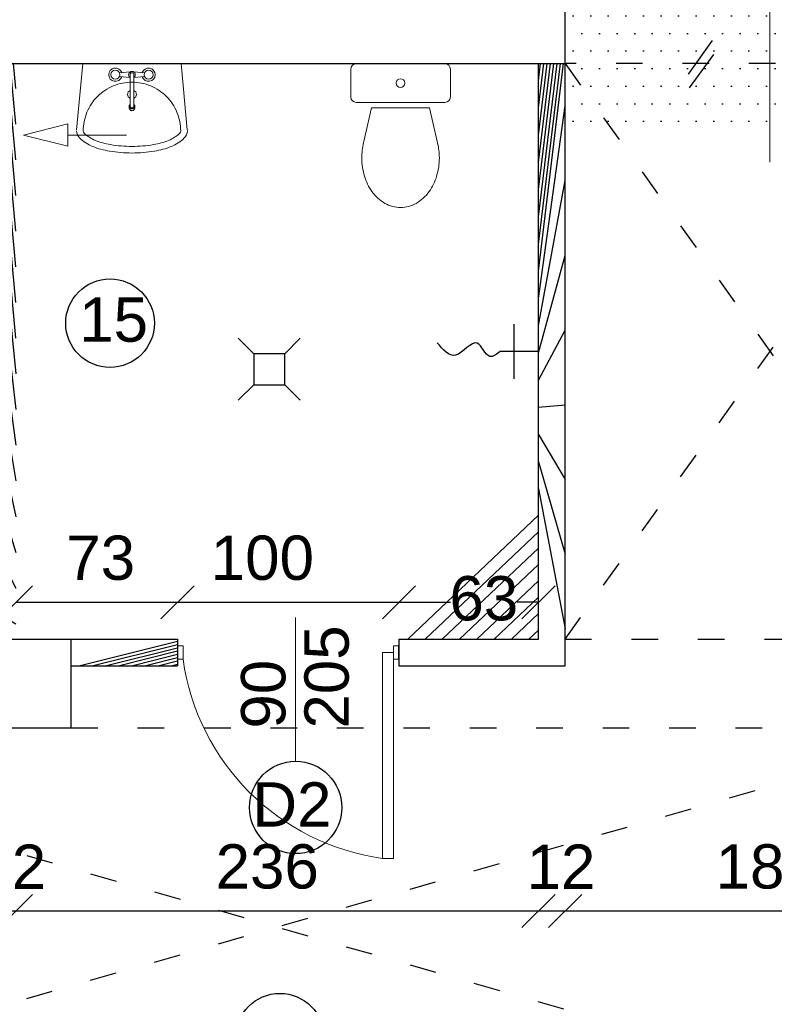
# Model space of a CAD drawing. Header units: millimetres. Extents: x 6197 to 108098, y 4257 to 29730.
# Tile 29 of 148: x 18236 to 18577, y 10653 to 11097. Entities that reach past the tile are written whole.
import ezdxf

# ---------------------------------------------------------------- set-up
doc = ezdxf.new("R2010")
doc.units = ezdxf.units.MM
doc.linetypes.add('ACAD_ISO03W100', pattern=[30, 12, -18])
doc.layers.add('wuposażenie 0.15', color=140, linetype='Continuous', lineweight=15)
doc.styles.get("Standard").update_dxf_attribs({"font": 'arial.ttf'})
doc.dimstyles.new('ISO-25', dxfattribs={"dimtxt": 2.5, "dimasz": 2.5, "dimexe": 1.25, "dimexo": 0.625, "dimtad": 1, "dimtxsty": 'Standard', "dimcen": 2.5, "dimadec": 0, "dimazin": 0, "dimtfac": 1, "dimtmove": 0, "dimatfit": 3, "dimfxl": 1, "dimarcsym": 0})

# ---------------------------------------------------------------- blocks, each defined once
blk = doc.blocks.new('_Oblique')
at = {"color": 0, "linetype": 'ByBlock', "lineweight": -2}
blk.add_line((-0.5, -0.5), (0.5, 0.5), dxfattribs=at)
blk = doc.blocks.new('*D646')
at = {"color": 0, "lineweight": -2, "transparency": 16777216}
blk.add_line((18222.3306744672, 10694.86880215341), (18234.3306744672, 10694.86880215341), dxfattribs=at)
at = {"layer": 'Defpoints', "color": 0, "transparency": 16777216}
for p in [(18222.3306744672, 10817.62654217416), (18234.3306744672, 10817.62654217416), (18234.3306744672, 10694.86880215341)]:
    blk.add_point(p, dxfattribs=at)
at = {"color": 0, "lineweight": -2, "transparency": 16777216, "xscale": 15, "yscale": 15, "zscale": 15, "rotation": 180}
blk.add_blockref('_Oblique', (18222.3306744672, 10694.86880215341), dxfattribs=at)
at = {"color": 0, "lineweight": -2, "transparency": 16777216, "xscale": 15, "yscale": 15, "zscale": 15}
blk.add_blockref('_Oblique', (18234.3306744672, 10694.86880215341), dxfattribs=at)
at = {"color": 0, "transparency": 16777216, "insert": (18232.48757034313, 10714.85880085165), "char_height": 20, "attachment_point": 5}
blk.add_mtext('12', dxfattribs=at)
blk = doc.blocks.new('*D647')
at = {"color": 0, "lineweight": -2, "transparency": 16777216}
blk.add_line((18234.3306744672, 10694.86880215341), (18470.3306744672, 10694.86880215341), dxfattribs=at)
at = {"layer": 'Defpoints', "color": 0, "transparency": 16777216}
for p in [(18234.3306744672, 10817.62654217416), (18470.3306744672, 10817.62654217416), (18470.3306744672, 10694.86880215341)]:
    blk.add_point(p, dxfattribs=at)
at = {"color": 0, "lineweight": -2, "transparency": 16777216, "xscale": 15, "yscale": 15, "zscale": 15, "rotation": 180}
blk.add_blockref('_Oblique', (18234.3306744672, 10694.86880215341), dxfattribs=at)
at = {"color": 0, "lineweight": -2, "transparency": 16777216, "xscale": 15, "yscale": 15, "zscale": 15}
blk.add_blockref('_Oblique', (18470.3306744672, 10694.86880215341), dxfattribs=at)
at = {"color": 0, "transparency": 16777216, "insert": (18347.85215788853, 10714.85880085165), "char_height": 20, "attachment_point": 5}
blk.add_mtext('236', dxfattribs=at)
blk = doc.blocks.new('*D648')
at = {"color": 0, "lineweight": -2, "transparency": 16777216}
blk.add_line((18470.33067375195, 10694.86880155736), (18482.33067375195, 10694.86880155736), dxfattribs=at)
at = {"layer": 'Defpoints', "color": 0, "transparency": 16777216}
for p in [(18470.33067375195, 10817.62654157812), (18482.33067375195, 10817.62654157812), (18482.33067375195, 10694.86880155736)]:
    blk.add_point(p, dxfattribs=at)
at = {"color": 0, "lineweight": -2, "transparency": 16777216, "xscale": 15, "yscale": 15, "zscale": 15, "rotation": 180}
blk.add_blockref('_Oblique', (18470.33067375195, 10694.86880155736), dxfattribs=at)
at = {"color": 0, "lineweight": -2, "transparency": 16777216, "xscale": 15, "yscale": 15, "zscale": 15}
blk.add_blockref('_Oblique', (18482.33067375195, 10694.86880155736), dxfattribs=at)
at = {"color": 0, "transparency": 16777216, "insert": (18480.48756962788, 10714.8588002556), "char_height": 20, "attachment_point": 5}
blk.add_mtext('12', dxfattribs=at)
blk = doc.blocks.new('*D649')
at = {"color": 0, "lineweight": -2, "transparency": 16777216}
blk.add_line((18482.33067375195, 10694.86880155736), (18667.3306744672, 10694.86880155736), dxfattribs=at)
at = {"layer": 'Defpoints', "color": 0, "transparency": 16777216}
for p in [(18482.33067375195, 10817.62654157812), (18667.3306744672, 10805.62654205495), (18667.3306744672, 10694.86880155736)]:
    blk.add_point(p, dxfattribs=at)
at = {"color": 0, "lineweight": -2, "transparency": 16777216, "xscale": 15, "yscale": 15, "zscale": 15, "rotation": 180}
blk.add_blockref('_Oblique', (18482.33067375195, 10694.86880155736), dxfattribs=at)
at = {"color": 0, "lineweight": -2, "transparency": 16777216, "xscale": 15, "yscale": 15, "zscale": 15}
blk.add_blockref('_Oblique', (18667.3306744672, 10694.86880155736), dxfattribs=at)
at = {"color": 0, "transparency": 16777216, "insert": (18573.6022537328, 10714.8588002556), "char_height": 20, "attachment_point": 5}
blk.add_mtext('185', dxfattribs=at)
blk = doc.blocks.new('*D629')
at = {"color": 0, "lineweight": -2, "transparency": 16777216}
blk.add_line((18234.3306744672, 10834.30378266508), (18307.3306744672, 10834.30378266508), dxfattribs=at)
at = {"layer": 'Defpoints', "color": 0, "transparency": 16777216}
for p in [(18307.3306744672, 10834.30378266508), (18234.3306744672, 10805.62654217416), (18307.3306744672, 10805.62654217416)]:
    blk.add_point(p, dxfattribs=at)
at = {"color": 0, "lineweight": -2, "transparency": 16777216, "xscale": 15, "yscale": 15, "zscale": 15, "rotation": 180}
blk.add_blockref('_Oblique', (18234.3306744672, 10834.30378266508), dxfattribs=at)
at = {"color": 0, "lineweight": -2, "transparency": 16777216, "xscale": 15, "yscale": 15, "zscale": 15}
blk.add_blockref('_Oblique', (18307.3306744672, 10834.30378266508), dxfattribs=at)
at = {"color": 0, "transparency": 16777216, "insert": (18272.64503150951, 10854.29378136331), "char_height": 20, "attachment_point": 5}
blk.add_mtext('73', dxfattribs=at)
blk = doc.blocks.new('*D630')
at = {"color": 0, "lineweight": -2, "transparency": 16777216}
blk.add_line((18307.3306744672, 10834.30378266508), (18407.3306744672, 10834.30378266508), dxfattribs=at)
at = {"layer": 'Defpoints', "color": 0, "transparency": 16777216}
for p in [(18407.3306744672, 10834.30378266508), (18307.3306744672, 10805.62654217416), (18407.3306744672, 10805.62654217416)]:
    blk.add_point(p, dxfattribs=at)
at = {"color": 0, "lineweight": -2, "transparency": 16777216, "xscale": 15, "yscale": 15, "zscale": 15, "rotation": 180}
blk.add_blockref('_Oblique', (18307.3306744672, 10834.30378266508), dxfattribs=at)
at = {"color": 0, "lineweight": -2, "transparency": 16777216, "xscale": 15, "yscale": 15, "zscale": 15}
blk.add_blockref('_Oblique', (18407.3306744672, 10834.30378266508), dxfattribs=at)
at = {"color": 0, "transparency": 16777216, "insert": (18345.64503150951, 10854.29378136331), "char_height": 20, "attachment_point": 5}
blk.add_mtext('100', dxfattribs=at)
blk = doc.blocks.new('*D631')
at = {"color": 0, "lineweight": -2, "transparency": 16777216}
for p, q in [((18407.3306744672, 10834.30378266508), (18430.64076820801, 10834.30378266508)), ((18470.3306744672, 10834.30378266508), (18460.64929481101, 10834.30378266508))]:
    blk.add_line(p, q, dxfattribs=at)
at = {"layer": 'Defpoints', "color": 0, "transparency": 16777216}
for p in [(18470.3306744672, 10834.30378266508), (18407.3306744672, 10805.62654217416), (18470.3306744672, 10805.62654217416)]:
    blk.add_point(p, dxfattribs=at)
at = {"color": 0, "lineweight": -2, "transparency": 16777216, "xscale": 15, "yscale": 15, "zscale": 15, "rotation": 180}
blk.add_blockref('_Oblique', (18407.3306744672, 10834.30378266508), dxfattribs=at)
at = {"color": 0, "lineweight": -2, "transparency": 16777216, "xscale": 15, "yscale": 15, "zscale": 15}
blk.add_blockref('_Oblique', (18470.3306744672, 10834.30378266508), dxfattribs=at)
at = {"color": 0, "transparency": 16777216, "insert": (18445.64503150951, 10835.99460800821), "char_height": 20, "attachment_point": 5}
blk.add_mtext('63', dxfattribs=at)
blk = doc.blocks.new('*D745')
at = {"color": 0, "lineweight": -2, "transparency": 16777216}
blk.add_line((18222.3306744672, 11165.42034002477), (18234.3306744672, 11165.42034002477), dxfattribs=at)
at = {"layer": 'Defpoints', "color": 0, "transparency": 16777216}
for p in [(18234.3306744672, 11165.42034002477), (18222.3306744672, 11077.62654193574), (18234.3306744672, 11077.62654205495)]:
    blk.add_point(p, dxfattribs=at)
at = {"color": 0, "lineweight": -2, "transparency": 16777216, "xscale": 15, "yscale": 15, "zscale": 15, "rotation": 180}
blk.add_blockref('_Oblique', (18222.3306744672, 11165.42034002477), dxfattribs=at)
at = {"color": 0, "lineweight": -2, "transparency": 16777216, "xscale": 15, "yscale": 15, "zscale": 15}
blk.add_blockref('_Oblique', (18234.3306744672, 11165.42034002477), dxfattribs=at)
at = {"color": 0, "transparency": 16777216, "insert": (18233.87398272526, 11185.41033872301), "char_height": 20, "attachment_point": 5}
blk.add_mtext('12', dxfattribs=at)
blk = doc.blocks.new('*D746')
at = {"color": 0, "lineweight": -2, "transparency": 16777216}
blk.add_line((18234.3306744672, 11165.42034002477), (18470.3306744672, 11165.42034002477), dxfattribs=at)
at = {"layer": 'Defpoints', "color": 0, "transparency": 16777216}
for p in [(18470.3306744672, 11165.42034002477), (18234.3306744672, 11077.62654193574), (18470.3306744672, 11077.62654205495)]:
    blk.add_point(p, dxfattribs=at)
at = {"color": 0, "lineweight": -2, "transparency": 16777216, "xscale": 15, "yscale": 15, "zscale": 15, "rotation": 180}
blk.add_blockref('_Oblique', (18234.3306744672, 11165.42034002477), dxfattribs=at)
at = {"color": 0, "lineweight": -2, "transparency": 16777216, "xscale": 15, "yscale": 15, "zscale": 15}
blk.add_blockref('_Oblique', (18470.3306744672, 11165.42034002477), dxfattribs=at)
at = {"color": 0, "transparency": 16777216, "insert": (18386.14987760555, 11185.41033872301), "char_height": 20, "attachment_point": 5}
blk.add_mtext('236', dxfattribs=at)
blk = doc.blocks.new('*D747')
at = {"color": 0, "lineweight": -2, "transparency": 16777216}
blk.add_line((18470.3306744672, 11165.42034002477), (18482.3306744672, 11165.42034002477), dxfattribs=at)
at = {"layer": 'Defpoints', "color": 0, "transparency": 16777216}
for p in [(18482.3306744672, 11165.42034002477), (18470.3306744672, 11077.62654193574), (18482.3306744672, 11077.62654205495)]:
    blk.add_point(p, dxfattribs=at)
at = {"color": 0, "lineweight": -2, "transparency": 16777216, "xscale": 15, "yscale": 15, "zscale": 15, "rotation": 180}
blk.add_blockref('_Oblique', (18470.3306744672, 11165.42034002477), dxfattribs=at)
at = {"color": 0, "lineweight": -2, "transparency": 16777216, "xscale": 15, "yscale": 15, "zscale": 15}
blk.add_blockref('_Oblique', (18482.3306744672, 11165.42034002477), dxfattribs=at)
at = {"color": 0, "transparency": 16777216, "insert": (18476.60872846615, 11185.41033872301), "char_height": 20, "attachment_point": 5}
blk.add_mtext('12', dxfattribs=at)
blk = doc.blocks.new('*D748')
at = {"color": 0, "lineweight": -2, "transparency": 16777216}
blk.add_line((18482.3306744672, 11165.42034002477), (18667.3306744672, 11165.42034002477), dxfattribs=at)
at = {"layer": 'Defpoints', "color": 0, "transparency": 16777216}
for p in [(18667.3306744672, 11165.42034002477), (18482.3306744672, 11077.62654193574), (18667.3306744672, 11077.6265337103)]:
    blk.add_point(p, dxfattribs=at)
at = {"color": 0, "lineweight": -2, "transparency": 16777216, "xscale": 15, "yscale": 15, "zscale": 15, "rotation": 180}
blk.add_blockref('_Oblique', (18482.3306744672, 11165.42034002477), dxfattribs=at)
at = {"color": 0, "lineweight": -2, "transparency": 16777216, "xscale": 15, "yscale": 15, "zscale": 15}
blk.add_blockref('_Oblique', (18667.3306744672, 11165.42034002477), dxfattribs=at)
at = {"color": 0, "transparency": 16777216, "insert": (18628.60188489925, 11185.41033872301), "char_height": 20, "attachment_point": 5}
blk.add_mtext('185', dxfattribs=at)

msp = doc.modelspace()

# ---------------------------------------------------------------- hatches: boundary and pattern name
h = msp.add_hatch()
h.set_pattern_fill('DOTS', color=256, scale=5)
h.set_pattern_definition([(0, (-1177844323.7111, -935728472.6591815), (3.96875, 7.9375), [0, -7.9375])])
h.paths.add_polyline_path([(18667.3306744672, 11077.62654193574), (18667.3306744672, 11077.62654205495), (18667.3306744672, 11145.62654193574), (18482.3306744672, 11145.62654193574), (18482.3306744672, 11077.62654193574)])
h = msp.add_hatch()
h.set_pattern_fill('ANSI31', color=256, scale=5)
h.set_pattern_definition([(45, (-1177844323.7111, -935728472.6591815), (-11.22532015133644, 11.22532015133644), [])])
h.paths.add_polyline_path([(18234.3306744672, 11077.62654193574), (18222.3306744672, 11077.62654193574), (18222.3306744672, 10817.62654217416), (18234.3306744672, 10817.62654217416)])
h.paths.add_polyline_path([(18307.3306744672, 10817.62654217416), (18259.33067399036, 10817.62654217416), (18259.33067399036, 10805.62654217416), (18307.3306744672, 10805.62654229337)])
h.paths.add_polyline_path([(18482.3306744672, 11077.62654193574), (18470.3306744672, 11077.62654193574), (18470.3306744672, 10879.42637988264, -0.1861334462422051), (18470.73240309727, 10878.38462599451, -0.1861334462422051), (18470.3306744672, 10877.34287210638), (18470.3306744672, 10817.62654217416), (18407.3306744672, 10817.62654217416), (18407.3306744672, 10805.62654229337), (18482.3306744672, 10805.62654217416)])

# ---------------------------------------------------------------- linework, layer by layer
at = {"lineweight": 20}
for p, q in [((18574.8306744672, 11226.62806554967), (18574.8306744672, 11033.06628616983)), ((18237.81195646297, 11045.38412316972), (18257.81195646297, 11050.38412316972)), ((18257.81195646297, 11045.38412316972), (18257.81195646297, 11050.38412316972)), ((18237.81195646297, 11045.38412316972), (18257.81195646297, 11040.38412316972)), ((18284.36878233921, 11045.38412316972), (18257.81195646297, 11045.38412316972)), ((18257.81195646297, 11045.38412316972), (18257.81195646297, 11040.38412316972)), ((18360.67444568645, 10827.39435847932), (18360.67444568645, 10762.48285051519)), ((18309.8306744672, 10814.62654217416), (18307.3306744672, 10814.62654217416)), ((18309.8306744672, 10811.62654217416), (18309.8306744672, 10814.62654217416)), ((18404.8306744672, 10811.62654217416), (18404.8306744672, 10814.62654217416)), ((18404.8306744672, 10814.62654217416), (18407.3306744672, 10814.62654217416)), ((18309.8306744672, 10808.62654217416), (18307.3306744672, 10808.62654217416)), ((18309.8306744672, 10811.62654217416), (18309.8306744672, 10808.62654217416)), ((18404.8306744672, 10811.62654217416), (18399.8306744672, 10811.62654217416)), ((18399.8306744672, 10718.62654217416), (18399.8306744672, 10811.62654217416)), ((18404.8306744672, 10811.62654217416), (18404.8306744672, 10808.62654217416)), ((18404.8306744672, 10808.62654217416), (18407.3306744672, 10808.62654217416)), ((18404.8306744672, 10808.62654217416), (18404.8306744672, 10718.62654217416)), ((18404.8306744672, 10718.62654217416), (18399.8306744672, 10718.62654217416))]:
    msp.add_line(p, q, dxfattribs=at)
at = {"lineweight": 30}
for p, q in [((18482.3306744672, 11077.62654193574), (18482.3306744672, 11145.62654193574)), ((18222.3306744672, 11077.62654193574), (18482.3306744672, 11077.62654193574)), ((18470.3306744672, 10817.62654217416), (18470.3306744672, 11077.62654205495)), ((18482.3306744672, 10805.62654217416), (18482.3306744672, 11077.62654205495)), ((18199.33067399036, 10817.62654217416), (18259.33067399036, 10817.62654217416)), ((18234.3306744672, 10817.62654217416), (18307.3306744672, 10817.62654217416)), ((18259.33067399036, 10777.62654193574), (18259.33067399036, 10817.62654193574)), ((18307.3306744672, 10817.62654217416), (18307.3306744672, 10805.62654217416)), ((18407.3306744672, 10817.62654217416), (18470.3306744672, 10817.62654217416)), ((18407.3306744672, 10817.62654217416), (18407.3306744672, 10805.62654217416)), ((18259.33067399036, 10805.62654217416), (18307.33067470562, 10805.62654229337)), ((18407.33067470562, 10805.62654229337), (18482.3306744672, 10805.62654217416)), ((18199.33067399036, 10777.62654217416), (18259.33067399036, 10777.62654217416))]:
    msp.add_line(p, q, dxfattribs=at)
at = {"color": 1}
for p, q in [((18538.03691464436, 11072.92016395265), (18548.90445881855, 11088.06850167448)), ((18538.57373314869, 11066.66140612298), (18549.44127732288, 11081.80974384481))]:
    msp.add_line(p, q, dxfattribs=at)
at = {"linetype": 'ACAD_ISO03W100'}
for p, q in [((18667.3306744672, 11077.62654193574), (18482.3306744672, 11077.62654193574)), ((18482.33067375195, 10817.62654157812), (18667.33067399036, 11077.62654169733)), ((18037.33067494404, 10777.62654193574), (18667.33067494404, 10597.62654193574)), ((18037.33067494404, 10597.62654193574), (18667.33067494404, 10777.62654193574))]:
    msp.add_line(p, q, dxfattribs=at)
for p, q in [((18459.34639936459, 10935.27297040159), (18459.34639936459, 10959.98011406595)), ((18470.3306744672, 10947.62654217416), (18453.06121736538, 10947.62654217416)), ((18407.3306744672, 10808.62654217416), (18407.3306744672, 10814.62654217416))]:
    msp.add_line(p, q)
at = {"color": 0}
for p, q in [((18334.74955135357, 10953.60527821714), (18341.74955135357, 10946.60527821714)), ((18362.74955135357, 10953.60527821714), (18355.74955135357, 10946.60527821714)), ((18355.74955135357, 10946.60527821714), (18341.74955135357, 10946.60527821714)), ((18341.74955135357, 10946.60527821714), (18341.74955135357, 10932.60527821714)), ((18355.74955135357, 10939.60527821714), (18355.74955135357, 10946.60527821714)), ((18355.74955135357, 10932.60527821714), (18355.74955135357, 10946.60527821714)), ((18334.74955135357, 10925.60527821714), (18341.74955135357, 10932.60527821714)), ((18341.74955135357, 10932.60527821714), (18355.74955135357, 10932.60527821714)), ((18362.74955135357, 10925.60527821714), (18355.74955135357, 10932.60527821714))]:
    msp.add_line(p, q, dxfattribs=at)
at = {"linetype": 'ACAD_ISO03W100', "lineweight": 30}
for p, q in [((18482.3306744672, 10817.62654217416), (18667.3306744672, 10817.62654217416)), ((18259.33067399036, 10777.62654193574), (18704.33067399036, 10777.62654193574))]:
    msp.add_line(p, q, dxfattribs=at)
at = {"linetype": 'ACAD_ISO03W100'}
msp.add_lwpolyline([(18482.33067375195, 11077.62654169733), (18667.33067399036, 10817.62654730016)], dxfattribs=at)
for centre, radius in [((18276.86407786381, 10960.39122637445), 20), ((18360.67444568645, 10741.62435706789), 20.85849344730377), ((18353.54652648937, 10637.63179346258), 20)]:
    msp.add_circle(centre, radius)
at = {"lineweight": 20}
msp.add_arc((18414.42213040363, 10823.21799679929), 105.6043691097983, 187.9420142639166, 262.0579925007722, dxfattribs=at)
msp.add_spline([(18453.06121736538, 10947.62654217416), (18448.3734224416, 10945.37349125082), (18442.68833428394, 10951.31920500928), (18432.90529781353, 10945.9021540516), (18424.576265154, 10951.58324595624)], degree=3)
at = {"layer": 'wuposażenie 0.15', "color": 0}
for p, q in [((18281.06806164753, 11073.49626084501), (18285.91893607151, 11073.86007639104)), ((18285.91893607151, 11071.38749595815), (18281.06806164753, 11071.75131150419)), ((18292.46873503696, 11073.49626084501), (18287.61786061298, 11073.86007639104)), ((18292.46873503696, 11071.75131150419), (18287.61786061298, 11071.38749595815)), ((18288.01839810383, 11058.42365714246), (18288.01839810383, 11057.54365726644))]:
    msp.add_line(p, q, dxfattribs=at)
for points in [[(18261.78699522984, 11047.666908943), (18264.52755218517, 11077.62654205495), (18309.0092442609, 11077.62654205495), (18311.74980145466, 11047.666908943, -0.02280923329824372), (18311.76839810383, 11047.25945898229, -0.2034527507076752), (18310.40265470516, 11044.04197689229, -0.09716323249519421), (18304.44606762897, 11040.18839117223, -0.05413092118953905), (18296.96220570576, 11038.09822436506, -0.04107152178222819), (18286.76839810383, 11037.25945898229, -0.04107152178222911), (18276.5745905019, 11038.09822436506, -0.05413092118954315), (18269.09072857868, 11040.18839117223, -0.09716323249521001), (18263.13414174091, 11044.04197689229, -0.2034527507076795), (18261.76839810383, 11047.25945898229, -0.2034527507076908)], [(18287.55878525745, 11058.1416685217, 0.1045459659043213), (18287.61839824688, 11058.42365714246), (18287.61839824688, 11072.6237861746, 0.9999999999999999), (18285.9183981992, 11072.6237861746), (18285.9183981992, 11058.42365714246, 0.1045459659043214), (18285.97801142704, 11058.1416685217)], [(18308.76227456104, 11047.39362498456, -0.02280923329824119), (18308.76839810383, 11047.25945898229, -0.2034527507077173), (18308.31868344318, 11046.19999977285, -0.09716323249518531), (18303.33189564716, 11042.97382136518, -0.05413092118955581), (18296.47183471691, 11041.05787559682, -0.04107152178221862), (18286.76839810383, 11040.25945898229, -0.04107152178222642), (18277.06496172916, 11041.05787559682, -0.05413092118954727), (18270.20490056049, 11042.97382136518, -0.09716323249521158), (18265.21811324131, 11046.19999977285, -0.2034527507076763), (18264.76839810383, 11047.25945898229, -0.0984914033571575), (18266.44304853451, 11055.67849465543, -0.098491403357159), (18271.21204906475, 11062.81580825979, -0.09849140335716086), (18278.34936266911, 11067.58480879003, -0.09849140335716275), (18286.76839810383, 11069.25945898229, -0.09849140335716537), (18295.18743377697, 11067.58480879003, -0.09849140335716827), (18302.32474738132, 11062.81580825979, -0.09849140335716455), (18307.09374791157, 11055.67849465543, -0.09849140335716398), (18308.76839810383, 11047.25945898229)], [(18285.9183981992, 11059.28144975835, 0.009141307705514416), (18285.88451462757, 11059.25088092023, 0.1007964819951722), (18285.61223488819, 11058.86753317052, 0.1045459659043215), (18285.51839810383, 11058.42365714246, 0.1045459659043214), (18285.61223488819, 11057.97978135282)], [(18285.51839810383, 11058.42365714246), (18285.51839810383, 11057.54365726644, 0.1045459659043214), (18285.61223488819, 11057.09978123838, 0.1007964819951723), (18285.88451462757, 11056.71643348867, 0.09591071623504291), (18286.28625041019, 11056.46397157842, 0.09272044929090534), (18286.76839810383, 11056.3737861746, 0.09272044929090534), (18287.2505462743, 11056.46397157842, 0.09591071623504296), (18287.65228158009, 11056.71643348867, 0.1007964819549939), (18287.9245617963, 11057.09978123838)], [(18285.61223488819, 11057.97978135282, 0.1007964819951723), (18285.88451462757, 11057.59643360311, 0.09591071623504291), (18286.28625041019, 11057.34397145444)], [(18286.76839810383, 11057.25378628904, 0.09272044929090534), (18287.2505462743, 11057.34397145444, 0.09591071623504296), (18287.65228158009, 11057.59643360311, 0.1007964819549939), (18287.9245617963, 11057.97978135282)], [(18287.9245617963, 11057.97978135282, 0.1045459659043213), (18288.01839810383, 11058.42365714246, 0.1045459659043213), (18287.9245617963, 11058.86753317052, 0.1007964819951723), (18287.65228158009, 11059.25088092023)], [(18424.34580093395, 11026.78076978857, 0.0720393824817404), (18425.55452233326, 11035.12654205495, 0.05824006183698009), (18424.7616837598, 11041.91009708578)], [(18400.99813276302, 11014.52451845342, 0.1321381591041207), (18408.05452233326, 11012.62654205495, 0.1321381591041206), (18415.1109119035, 11014.52451845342)]]:
    msp.add_lwpolyline(points, format="xyb", dxfattribs=at)
msp.add_lwpolyline([(18388.05452233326, 11060.12654205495), (18428.05452233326, 11060.12654205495, 0.414213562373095), (18430.55452233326, 11062.62654205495), (18430.55452233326, 11075.12654205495, 0.414213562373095), (18428.05452233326, 11077.62654205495), (18388.05452233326, 11077.62654205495, 0.414213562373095), (18385.55452233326, 11075.12654205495), (18385.55452233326, 11062.62654205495, 0.414213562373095)], format="xyb", close=True, dxfattribs=at)
msp.add_lwpolyline([(18424.7616837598, 11041.91009708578), (18421.12798887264, 11057.64350935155), (18394.98105579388, 11057.64350935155), (18391.34736090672, 11041.91009708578)], dxfattribs=at)
for centre, radius in [((18279.26839810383, 11072.6237861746), 1.999999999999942), ((18294.26839810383, 11072.6237861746), 1.999999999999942), ((18408.05452233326, 11068.87654205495), 1.959448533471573)]:
    msp.add_circle(centre, radius, dxfattribs=at)
for centre, radius, start, end in [((18279.26839810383, 11072.6237861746), 2.999999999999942, 18.47954202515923, 341.5204579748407), ((18294.26839810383, 11072.6237861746), 2.999999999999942, 198.4795420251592, 161.5204579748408), ((18286.76839810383, 11072.6237861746), 1.499999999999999, 304.5181031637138, 235.4818968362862), ((18286.76839810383, 11063.75945898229), 1.999999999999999, 115.150661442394, 244.849338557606), ((18286.76839810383, 11063.75945898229), 1.999999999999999, 295.1506614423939, 64.84933855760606), ((18286.68951159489, 11058.45656748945), 0.7780705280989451, 203.8734517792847, 226.8965340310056), ((18286.7373941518, 11058.50772997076), 0.8481445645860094, 226.8965340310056, 248.8106267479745), ((18286.76839810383, 11058.58770676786), 1.333920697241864, 248.8106267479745, 270), ((18286.76839810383, 11058.58770676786), 0.9339206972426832, 248.8106267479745, 270), ((18286.76839810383, 11058.58770676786), 0.933920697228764, 270, 291.1893732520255), ((18286.79940205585, 11058.50772997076), 0.8481445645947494, 291.1893732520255, 313.1034659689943), ((18286.84728508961, 11058.45656748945), 0.7780705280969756, 313.1034659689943, 336.1265482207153), ((18286.79940205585, 11058.33958455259), 1.248144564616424, 46.89653403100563, 48.99151366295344), ((18286.92164402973, 11057.54365726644), 1.096754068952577, 336.1265482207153, 0), ((18419.9711108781, 11035.12654205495), 29.41658841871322, 166.6674130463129, 180), ((18419.9711108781, 11035.12654205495), 29.41658841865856, 180, 196.4817268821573), ((18414.11350327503, 11033.39347025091), 23.30797943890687, 196.4817268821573, 215.5376857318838), ((18401.99554139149, 11033.39347025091), 23.30797943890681, 324.4623142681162, 343.5182731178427), ((18410.40347438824, 11030.74344988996), 18.74871177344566, 215.5376857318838, 239.890598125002), ((18405.70557027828, 11030.74344988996), 18.74871177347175, 300.109401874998, 324.4623142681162)]:
    msp.add_arc(centre, radius, start, end, dxfattribs=at)

# ---------------------------------------------------------------- texts
for s, width, insert, char_height, attachment_point in [('\\pi107.52138;MAGAZYN', 382.2835464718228, (15734.66214996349, 11045.0226394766), 25, 1), ('15', 68.36028754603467, (18262.92438393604, 10972.01511963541), 20, 1), ('\\pi5.81401;W.C. NIEPEŁNOSPRAWNYCH \\P\\pi136.59778;I KOBIET', 382.2835464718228, (15734.66214996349, 10896.34752257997), 19, 1), ('D2', 68.36028754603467, (18376.84622794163, 10752.9763521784), 20, 3), ('\\pi219.97971;POWIERZCHNIA RAZEM ', 838.2029432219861, (15737.12236314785, 10722.46917887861), 25, 1)]:
    msp.add_mtext_dynamic_manual_height_columns(s, width=width, gutter_width=12.5, heights=[0], dxfattribs=dict(insert=insert, char_height=char_height, attachment_point=attachment_point))
at = {"lineweight": 20, "char_height": 20, "attachment_point": 7, "rotation": 90.00000000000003}
for s, insert in [('205', (18384.91212683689, 10777.24471505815)), ('90', (18356.31156450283, 10777.24471505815))]:
    msp.add_mtext_dynamic_manual_height_columns(s, width=37.211574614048, gutter_width=12.5, heights=[0], dxfattribs=dict(at, insert=insert))

# ---------------------------------------------------------------- dimensions: what is measured, and where the dimension line sits
for base, p1, p2, picture, middle in [((18234.3306744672, 11165.42034002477), (18222.3306744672, 11077.62654193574), (18234.3306744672, 11077.62654205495), '*D745', (18233.87398272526, 11185.41033872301)), ((18470.3306744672, 11165.42034002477), (18234.3306744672, 11077.62654193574), (18470.3306744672, 11077.62654205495), '*D746', (18386.14987760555, 11185.41033872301)), ((18482.3306744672, 11165.42034002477), (18470.3306744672, 11077.62654193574), (18482.3306744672, 11077.62654205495), '*D747', (18476.60872846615, 11185.41033872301)), ((18667.3306744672, 11165.42034002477), (18482.3306744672, 11077.62654193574), (18667.3306744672, 11077.6265337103), '*D748', (18628.60188489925, 11185.41033872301)), ((18307.3306744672, 10834.30378266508), (18234.3306744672, 10805.62654217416), (18307.3306744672, 10805.62654217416), '*D629', (18272.64503150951, 10854.29378136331)), ((18407.3306744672, 10834.30378266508), (18307.3306744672, 10805.62654217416), (18407.3306744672, 10805.62654217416), '*D630', (18345.64503150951, 10854.29378136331)), ((18470.3306744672, 10834.30378266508), (18407.3306744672, 10805.62654217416), (18470.3306744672, 10805.62654217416), '*D631', (18445.64503150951, 10835.99460800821)), ((18234.3306744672, 10694.86880215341), (18222.3306744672, 10817.62654217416), (18234.3306744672, 10817.62654217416), '*D646', (18232.48757034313, 10714.85880085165)), ((18470.3306744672, 10694.86880215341), (18234.3306744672, 10817.62654217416), (18470.3306744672, 10817.62654217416), '*D647', (18347.85215788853, 10714.85880085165)), ((18482.33067375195, 10694.86880155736), (18470.33067375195, 10817.62654157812), (18482.33067375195, 10817.62654157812), '*D648', (18480.48756962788, 10714.8588002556)), ((18667.3306744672, 10694.86880155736), (18482.33067375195, 10817.62654157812), (18667.3306744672, 10805.62654205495), '*D649', (18573.6022537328, 10714.8588002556))]:
    dim = msp.add_linear_dim(base=base, p1=p1, p2=p2, dimstyle='ISO-25', override={"dimtxt": 20, "dimasz": 15, "dimblk1": 'Oblique', "dimblk2": 'Oblique', "dimsah": 1, "dimse1": 1, "dimse2": 1, "dimtmove": 2})
    dim.commit()
    dim.dimension.update_dxf_attribs({"geometry": picture, "text_midpoint": middle, "dimtype": 160})

doc.saveas('drawing.dxf')
